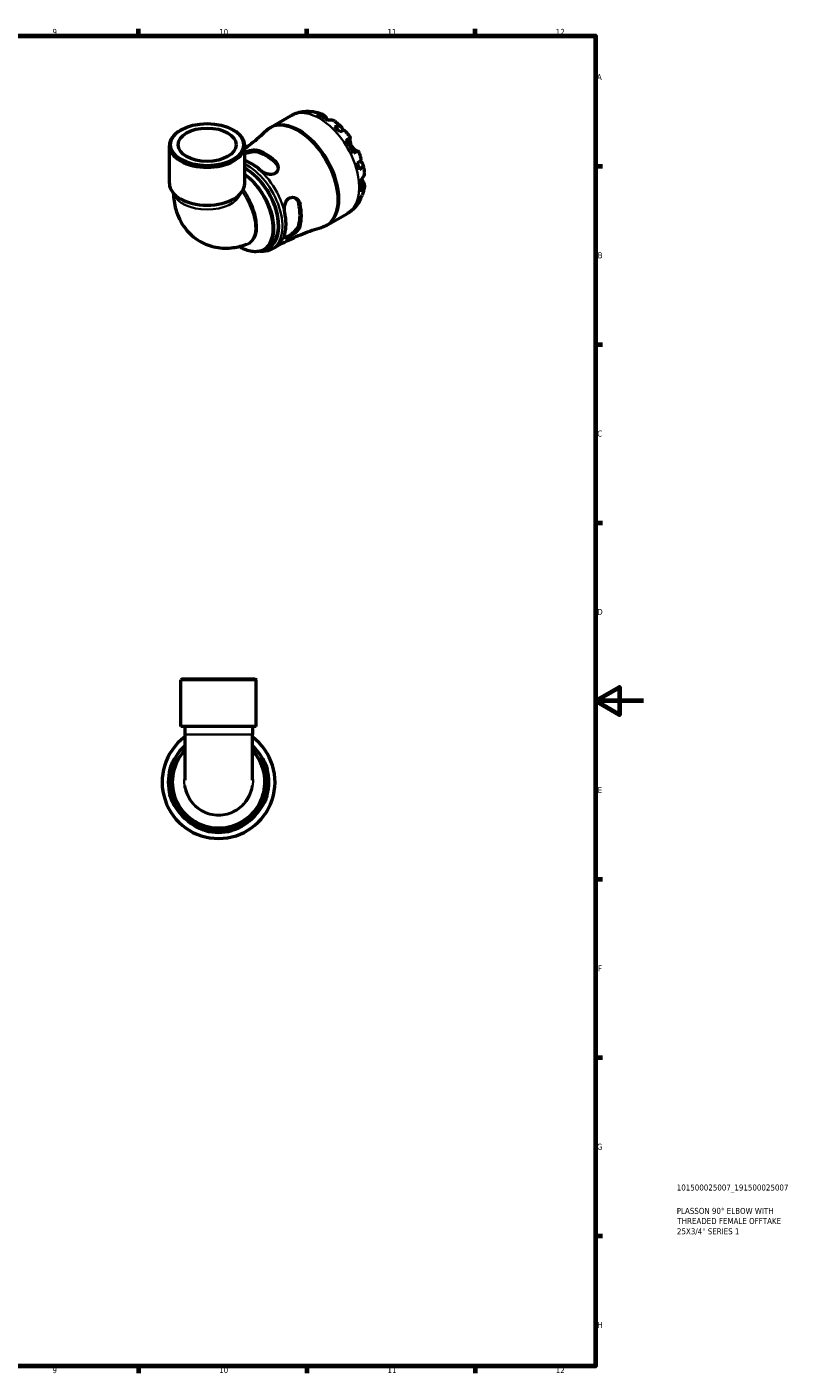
# Model space of a CAD drawing. Header units: millimetres. Extents: x 0 to 902, y 0 to 783.
# Tile 6 of 6: x 584 to 902, y 17 to 578. Entities that reach past the tile are written whole.
import ezdxf

# ---------------------------------------------------------------- set-up
doc = ezdxf.new("R2010")
doc.units = ezdxf.units.MM
for name, color, linetype, lineweight in [('Border (ISO)', 7, 'Continuous', 70), ('Title (ISO)', 7, 'Continuous', 50), ('Visible (ISO)', 7, 'Continuous', 50), ('Visible Narrow (ISO)', 7, 'Continuous', 35)]:
    doc.layers.add(name, color=color, linetype=linetype, lineweight=lineweight)
doc.styles.add('Note Text (ISO)', font='tahoma.ttf')

# ---------------------------------------------------------------- blocks, each defined once
blk = doc.blocks.new('Borders Default Border')
at = {"layer": 'Border (ISO)'}
for p, q in [((630.75, 574), (630.75, 576.9)), ((700.83, 574), (700.83, 576.9)), ((770.92, 574), (770.92, 576.9)), ((821, 519.75), (823.9, 519.75)), ((821, 445.5), (823.9, 445.5)), ((821, 371.25), (823.9, 371.25)), ((821, 222.75), (823.9, 222.75)), ((821, 148.5), (823.9, 148.5)), ((821, 74.25), (823.9, 74.25)), ((630.75, 20), (630.75, 17.1)), ((700.83, 20), (700.83, 17.1)), ((770.92, 20), (770.92, 17.1))]:
    blk.add_line(p, q, dxfattribs=at)
at = {"layer": 'Border (ISO)', "flags": 128}
for points in [[(20, 20), (20, 574), (821, 574), (821, 20), (20, 20)], [(841, 297), (821, 297), (831, 302.77), (831, 291.23), (821, 297)]]:
    blk.add_lwpolyline(points, dxfattribs=at)
at = {"layer": 'Border (ISO)', "color": 232, "true_color": 0xca0064, "char_height": 2.5, "attachment_point": 7, "style": 'Note Text (ISO)'}
for s, insert in [('9', (594.88, 574.35)), ('10', (664.29, 574.35)), ('11', (734.37, 574.4)), ('12', (804.46, 574.4)), ('A', (821.59, 555.62)), ('B', (821.89, 481.38)), ('C', (821.73, 407.08)), ('D', (821.73, 332.88)), ('E', (821.94, 258.63)), ('F', (822, 184.38)), ('G', (821.61, 110.08)), ('H', (821.74, 35.88)), ('9', (594.88, 17.05)), ('10', (664.29, 17.05)), ('11', (734.37, 17.1)), ('12', (804.46, 17.1))]:
    blk.add_mtext(s, dxfattribs=dict(at, insert=insert))
blk = doc.blocks.new('Title Blocks ISO')
at = {"layer": 'Title (ISO)', "color": 232, "true_color": 0xca0064, "style": 'Note Text (ISO)'}
for tag, p in [('PART_NUMBER_001', (33.84, 73.13)), ('DESCRIPTION_001', (33.84, 63.4)), ('DESCRIPTION_002', (34.09, 59.18)), ('DESCRIPTION_003', (33.91, 54.9))]:
    blk.add_attdef(tag, p, '', height=2.5, dxfattribs=at)

msp = doc.modelspace()

# ---------------------------------------------------------------- linework, layer by layer
at = {"layer": 'Visible (ISO)'}
for p, q in [((685.9297, 536.0073), (694.2871, 540.82)), ((648.4632, 534.8519), (648.1296, 534.6583)), ((670.0505, 534.8519), (670.3841, 534.6583)), ((643.5808, 512.4965), (643.5808, 528.2997)), ((674.9329, 512.4965), (674.9329, 528.2997)), ((709.3842, 495.2779), (717.7416, 500.0905)), ((683.2094, 485.0861), (684.9585, 486.0933)), ((686.3268, 485.2541), (687.6986, 486.0441)), ((648.8318, 306.2413), (648.3618, 305.7713)), ((679.7139, 305.7713), (648.3618, 305.7713)), ((648.3618, 286.4413), (648.3618, 305.7713)), ((648.8318, 306.2413), (679.2439, 306.2413)), ((679.2439, 306.2413), (679.7139, 305.7713)), ((679.7139, 286.4413), (679.7139, 305.7713)), ((679.7139, 286.4413), (648.3618, 286.4413)), ((649.9294, 286.4413), (649.9294, 283.1093)), ((678.1463, 286.4413), (678.1463, 283.1093)), ((649.9294, 283.1093), (649.9294, 264.0319)), ((678.1463, 264.0319), (678.1463, 283.1093))]:
    msp.add_line(p, q, dxfattribs=at)
for radius, start, end in [(23.5, 126.895639, 53.104361), (20.68, 133.017879, 46.982121), (20.9602, 164.787344, 195.212656), (20.6801, 164.576237, 195.423763), (20.6801, 344.576237, 15.423763), (20.9602, 344.787344, 15.212656), (20.6801, 254.576237, 285.423763), (20.9602, 254.787344, 285.212656)]:
    msp.add_arc((664.0379, 263.2413), radius, start, end, dxfattribs=at)
for centre, major_axis, ratio, start_param, end_param in [((707.128, 521.0966), (-11.6479, 20.2268), 0.57809312, 5.82476092, 5.96007895), ((707.128, 521.0966), (-11.6479, 20.2268), 0.57809312, 5.36435152, 5.63509019), ((659.2569, 528.2997), (-15.676, 0), 0.5758617, 5.50163969, 10.20632358), ((707.128, 521.0966), (-11.6479, 20.2268), 0.57809312, 5.03936276, 5.17468078), ((707.128, 521.0966), (-11.6479, 20.2268), 0.57809312, 4.57895335, 4.84969203), ((677.5077, 504.0394), (-10.32, 17.921), 0.57809312, 5.23052541, 5.6767169), ((683.6948, 507.6023), (10.4598, -18.1637), 0.57809312, 2.09261727, 2.62363913), ((683.6948, 507.6023), (10.0705, -17.4877), 0.57809312, 2.08208886, 2.63416754), ((675.3421, 502.7923), (9.6164, -16.6991), 0.57809312, 0, 2.38816476), ((707.128, 521.0966), (-11.6479, 20.2268), 0.57809312, 4.25396459, 4.38928262), ((659.2569, 512.4965), (-15.676, 0), 0.5758617, 0, 3.14159264), ((707.128, 521.0966), (-11.6479, 20.2268), 0.57809312, 3.79355519, 4.06429386), ((707.128, 521.0966), (11.6479, -20.2268), 0.57809312, 0.32697378, 0.4622918), ((677.5077, 504.0394), (-10.32, 17.921), 0.57809312, 3.65972908, 4.19811997), ((683.6948, 507.6023), (10.0705, -17.4877), 0.57809312, 0.51129253, 1.06337121), ((683.6948, 507.6023), (10.4598, -18.1637), 0.57809312, 0.52182094, 1.0528428)]:
    msp.add_ellipse(centre, major_axis=major_axis, ratio=ratio, start_param=start_param, end_param=end_param, dxfattribs=at)
for major_axis in [(15.206, 0), (12.0585, 0)]:
    msp.add_ellipse((659.2569, 528.684), major_axis=major_axis, ratio=0.5758617, dxfattribs=at)
for points, knots in [([(694.2871, 540.82), (694.7122, 541.0648), (695.1511, 541.2856), (696.0477, 541.6757), (696.5054, 541.8451), (697.4306, 542.1315), (697.8981, 542.2486), (698.8347, 542.4321), (699.3039, 542.4985), (700.2374, 542.5841), (700.7018, 542.6033), (701.1616, 542.601)], [5.499720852, 5.499720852, 5.499720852, 5.499720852, 5.564680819, 5.564680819, 5.629640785, 5.629640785, 5.694600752, 5.694600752, 5.759560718, 5.759560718, 5.824520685, 5.824520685, 5.824520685, 5.824520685]), ([(699.7956, 542.4147), (700.1898, 542.5262), (700.5945, 542.5854), (701.3526, 542.6114), (701.7752, 542.5778), (702.3365, 542.4578), (702.4799, 542.4203), (702.621, 542.3773)], [0.149402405, 0.149402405, 0.149402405, 0.149402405, 0.291249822, 0.291249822, 0.437065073, 0.437065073, 0.487412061, 0.487412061, 0.487412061, 0.487412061]), ([(703.8612, 542.3463), (703.5545, 542.4017), (703.2428, 542.4198), (702.6092, 542.3901), (702.2328, 542.3282), (701.8573, 542.2149)], [4.268962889, 4.268962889, 4.268962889, 4.268962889, 4.390783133, 4.390783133, 4.532630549, 4.532630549, 4.532630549, 4.532630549]), ([(703.8612, 542.3465), (704.106, 542.302), (704.3487, 542.252), (704.8296, 542.1422), (705.0679, 542.0822), (705.54, 541.9529), (705.7738, 541.8835), (706.237, 541.7359), (706.4664, 541.6577), (706.9208, 541.4929), (707.1459, 541.4064), (707.3687, 541.316)], [5.954836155, 5.954836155, 5.954836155, 5.954836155, 5.991309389, 5.991309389, 6.027782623, 6.027782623, 6.064255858, 6.064255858, 6.100729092, 6.100729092, 6.137202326, 6.137202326, 6.137202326, 6.137202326]), ([(704.9006, 541.287), (705.2556, 541.4068), (705.6022, 541.4795), (706.2266, 541.5386), (706.5601, 541.5274), (707.1825, 541.4022), (707.4714, 541.2882), (707.9583, 541.0023), (708.2008, 540.8035), (708.5602, 540.3839), (708.6938, 540.1854), (708.8054, 539.9773)], [0.149410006, 0.149410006, 0.149410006, 0.149410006, 0.290445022, 0.290445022, 0.436341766, 0.436341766, 0.582238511, 0.582238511, 0.729346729, 0.729346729, 0.835262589, 0.835262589, 0.835262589, 0.835262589]), ([(708.8054, 539.9773), (708.8861, 539.827), (708.9788, 539.6578), (709.1993, 539.267), (709.3278, 539.0452), (709.4795, 538.797), (709.4886, 538.7822), (709.4977, 538.7674)], [-0.507771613, -0.507771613, -0.507771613, -0.507771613, -0.427868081, -0.427868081, -0.340242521, -0.340242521, -0.334704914, -0.334704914, -0.334704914, -0.334704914]), ([(712.4211, 538.4116), (712.338, 538.4743), (712.2534, 538.5307), (711.9261, 538.7228), (711.6373, 538.8368), (711.0149, 538.9621), (710.6814, 538.9733), (710.057, 538.9142), (709.7104, 538.8415), (709.3554, 538.7216)], [4.094373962, 4.094373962, 4.094373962, 4.094373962, 4.145419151, 4.145419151, 4.291315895, 4.291315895, 4.43721264, 4.43721264, 4.578247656, 4.578247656, 4.578247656, 4.578247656]), ([(712.4213, 538.412), (712.6128, 538.2678), (712.8023, 538.121), (713.1778, 537.822), (713.3637, 537.6698), (713.7318, 537.3604), (713.914, 537.2031), (714.2748, 536.8836), (714.4533, 536.7214), (714.8067, 536.3922), (714.9816, 536.2253), (715.1546, 536.056)], [0.151816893, 0.151816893, 0.151816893, 0.151816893, 0.188462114, 0.188462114, 0.225107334, 0.225107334, 0.261752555, 0.261752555, 0.298397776, 0.298397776, 0.335042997, 0.335042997, 0.335042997, 0.335042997]), ([(683.7935, 534.4046), (682.8349, 533.487), (681.8401, 532.578), (679.7824, 530.7871), (678.7197, 529.9052), (676.7476, 528.3483), (675.8492, 527.6666), (674.9329, 526.9992)], [5.3585590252, 5.3585590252, 5.3585590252, 5.3585590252, 5.3867913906, 5.3867913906, 5.415023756, 5.415023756, 5.4377003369, 5.4377003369, 5.4377003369, 5.4377003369]), ([(683.7935, 534.4046), (683.922, 534.5276), (684.0535, 534.6476), (684.3223, 534.8816), (684.4596, 534.9955), (684.7398, 535.2166), (684.8826, 535.3239), (685.1733, 535.5315), (685.3213, 535.6318), (685.622, 535.8251), (685.7748, 535.9181), (685.9297, 536.0073)], [5.358559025, 5.358559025, 5.358559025, 5.358559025, 5.386791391, 5.386791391, 5.415023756, 5.415023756, 5.443256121, 5.443256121, 5.471488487, 5.471488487, 5.499720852, 5.499720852, 5.499720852, 5.499720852]), ([(712.3987, 536.1445), (712.7375, 536.2789), (713.0588, 536.3725), (713.62, 536.4799), (713.9099, 536.5012), (714.4284, 536.4533), (714.657, 536.3842), (715.0213, 536.1893), (715.1903, 536.0454), (715.4506, 535.6758), (715.5418, 535.4502), (715.642, 534.9974), (715.6644, 534.7342), (715.6522, 534.4437)], [0.149402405, 0.149402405, 0.149402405, 0.149402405, 0.291249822, 0.291249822, 0.437065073, 0.437065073, 0.582880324, 0.582880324, 0.729035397, 0.729035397, 0.875190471, 0.875190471, 1.011019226, 1.011019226, 1.011019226, 1.011019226]), ([(716.7241, 534.4011), (716.6712, 534.4605), (716.5973, 534.5014), (716.3905, 534.5557), (716.224, 534.5593), (715.8127, 534.4941), (715.5679, 534.4253), (715.0735, 534.2475), (714.7805, 534.124), (714.4604, 533.9698)], [3.992413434, 3.992413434, 3.992413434, 3.992413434, 4.099152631, 4.099152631, 4.244967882, 4.244967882, 4.390783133, 4.390783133, 4.532630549, 4.532630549, 4.532630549, 4.532630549]), ([(716.7244, 534.4013), (716.882, 534.2225), (717.0378, 534.0418), (717.3457, 533.6766), (717.4978, 533.4921), (717.7982, 533.1196), (717.9466, 532.9315), (718.2394, 532.5519), (718.3839, 532.3604), (718.669, 531.9741), (718.8095, 531.7793), (718.9481, 531.5829)], [0.449772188, 0.449772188, 0.449772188, 0.449772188, 0.485605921, 0.485605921, 0.521439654, 0.521439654, 0.557273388, 0.557273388, 0.593107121, 0.593107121, 0.628940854, 0.628940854, 0.628940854, 0.628940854]), ([(717.1167, 530.5353), (717.4199, 530.7097), (717.6889, 530.8642), (718.1296, 531.1171), (718.3388, 531.2371), (718.6654, 531.4238), (718.7828, 531.4907), (718.9234, 531.5701), (718.9589, 531.5896), (718.9351, 531.5742), (718.9002, 531.5533), (718.8453, 531.521)], [0.149410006, 0.149410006, 0.149410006, 0.149410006, 0.290445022, 0.290445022, 0.436341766, 0.436341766, 0.582238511, 0.582238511, 0.729346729, 0.729346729, 0.835262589, 0.835262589, 0.835262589, 0.835262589]), ([(718.8453, 531.521), (718.8253, 531.5092), (718.8062, 531.4898), (718.7601, 531.4185), (718.7352, 531.3544), (718.6953, 531.1822), (718.6806, 531.0739), (718.6643, 530.7688), (718.6696, 530.5573), (718.7291, 530.0122), (718.7964, 529.6689), (719.0236, 528.9376), (719.1871, 528.5562), (719.3953, 528.1957)], [-0.50766593, -0.50766593, -0.50766593, -0.50766593, -0.46718991, -0.46718991, -0.402002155, -0.402002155, -0.33506637, -0.33506637, -0.243004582, -0.243004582, -0.124888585, -0.124888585, 0, 0, 0, 0]), ([(719.3953, 528.1957), (719.5054, 528.0049), (719.6269, 527.8215), (719.8962, 527.4627), (720.0444, 527.2898), (720.4172, 526.9029), (720.6435, 526.7075), (721.0612, 526.3982), (721.2497, 526.2827), (721.5278, 526.1422), (721.6286, 526.1012), (721.7971, 526.0508), (721.8648, 526.0408), (721.9336, 526.0451), (721.9488, 526.0475), (721.9622, 526.0513)], [0, 0, 0, 0, 0.066081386, 0.066081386, 0.136674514, 0.136674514, 0.238734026, 0.238734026, 0.334577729, 0.334577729, 0.401578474, 0.401578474, 0.466853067, 0.466853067, 0.487987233, 0.487987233, 0.487987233, 0.487987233]), ([(674.9329, 525.465), (675.1994, 525.5885), (675.4751, 525.7061), (676.3144, 526.0315), (676.8868, 526.2101), (678.0189, 526.452), (678.5758, 526.5094), (679.3386, 526.4711), (679.5832, 526.4356), (679.8058, 526.3774)], [-0.630010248, -0.630010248, -0.630010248, -0.630010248, -0.53962463, -0.53962463, -0.35952093, -0.35952093, -0.171701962, -0.171701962, -0.073378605, -0.073378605, -0.073378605, -0.073378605]), ([(674.9329, 524.8807), (674.9648, 524.8944), (674.9967, 524.908), (675.5577, 525.1442), (676.1251, 525.3442), (677.2099, 525.6458), (677.8032, 525.7631), (678.9004, 525.8484), (679.4046, 525.8151), (679.8058, 525.7154)], [1.506849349, 1.506849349, 1.506849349, 1.506849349, 1.516920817, 1.516920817, 1.682757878, 1.682757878, 1.859666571, 1.859666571, 2.036575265, 2.036575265, 2.036575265, 2.036575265]), ([(687.5839, 521.8982), (687.6879, 521.8057), (687.7863, 521.7086), (688.1375, 521.3246), (688.348, 521.0121), (688.7413, 520.1956), (688.8628, 519.6735), (688.8677, 518.6627), (688.7585, 518.1753), (688.3549, 517.4026), (688.1059, 517.1023), (687.4981, 516.6426), (687.1573, 516.4811), (686.3552, 516.2722), (685.8971, 516.2436), (684.8687, 516.3317), (684.301, 516.4736), (683.165, 516.9053), (682.6016, 517.2037), (681.8465, 517.7221), (681.6112, 517.906), (681.3967, 518.0979)], [-1.51388871, -1.51388871, -1.51388871, -1.51388871, -1.46807207, -1.46807207, -1.34001381, -1.34001381, -1.15172155, -1.15172155, -0.9695924, -0.9695924, -0.82469696, -0.82469696, -0.69041417, -0.69041417, -0.54038864, -0.54038864, -0.36395407, -0.36395407, -0.17493064, -0.17493064, -0.08013007, -0.08013007, -0.08013007, -0.08013007]), ([(722.098, 526.1268), (722.0973, 526.1273), (722.0627, 526.1081), (721.9328, 526.0347), (721.8154, 525.9679), (721.4888, 525.7811), (721.2796, 525.6612), (720.8389, 525.4083), (720.5699, 525.2537), (720.2667, 525.0793)], [4.02068324, 4.02068324, 4.02068324, 4.02068324, 4.145419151, 4.145419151, 4.291315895, 4.291315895, 4.43721264, 4.43721264, 4.578247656, 4.578247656, 4.578247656, 4.578247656]), ([(721.9143, 521.0594), (722.2084, 521.2584), (722.4625, 521.4493), (722.865, 521.7865), (723.0477, 521.9627), (723.3114, 522.2837), (723.3923, 522.4283), (723.45, 522.6327), (723.452, 522.7165), (723.4273, 522.7912)], [0.149402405, 0.149402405, 0.149402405, 0.149402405, 0.291249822, 0.291249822, 0.437065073, 0.437065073, 0.582880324, 0.582880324, 0.690088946, 0.690088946, 0.690088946, 0.690088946]), ([(722.0981, 526.1269), (722.1989, 525.9087), (722.2974, 525.6895), (722.4895, 525.2494), (722.5831, 525.0284), (722.7655, 524.585), (722.8543, 524.3625), (723.0268, 523.9159), (723.1105, 523.6919), (723.2729, 523.2426), (723.3516, 523.0173), (723.4276, 522.7913)], [0.941869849, 0.941869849, 0.941869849, 0.941869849, 0.97770401, 0.97770401, 1.013538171, 1.013538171, 1.049372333, 1.049372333, 1.085206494, 1.085206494, 1.121040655, 1.121040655, 1.121040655, 1.121040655]), ([(722.9141, 521.841), (723.1802, 521.7048), (723.4033, 521.5509), (723.7483, 521.2362), (723.8974, 521.0456), (724.0857, 520.6381), (724.1251, 520.4211), (724.1104, 520.0105), (724.0552, 519.7792), (723.8359, 519.3088), (723.6718, 519.0697), (723.297, 518.6394), (723.0547, 518.4091), (722.7683, 518.1838)], [3.667458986, 3.667458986, 3.667458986, 3.667458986, 3.806842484, 3.806842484, 3.952997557, 3.952997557, 4.099152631, 4.099152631, 4.244967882, 4.244967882, 4.390783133, 4.390783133, 4.532630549, 4.532630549, 4.532630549, 4.532630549]), ([(687.5839, 521.2363), (687.9851, 520.8738), (688.3247, 520.4213), (688.712, 519.5722), (688.8122, 519.191), (688.8491, 518.8241)], [-0.685491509, -0.685491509, -0.685491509, -0.685491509, -0.508582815, -0.508582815, -0.376571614, -0.376571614, -0.376571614, -0.376571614]), ([(723.4815, 514.2545), (723.7634, 514.501), (724.0002, 514.7638), (724.3647, 515.273), (724.5225, 515.5664), (724.7265, 516.1657), (724.7729, 516.4716), (724.771, 516.8517), (724.7644, 516.955), (724.7513, 517.0601)], [0.149410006, 0.149410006, 0.149410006, 0.149410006, 0.290445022, 0.290445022, 0.436341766, 0.436341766, 0.582238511, 0.582238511, 0.634361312, 0.634361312, 0.634361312, 0.634361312]), ([(724.0762, 520.6049), (724.1364, 520.3704), (724.1937, 520.1355), (724.3022, 519.6649), (724.3535, 519.4292), (724.4501, 518.9571), (724.4953, 518.7207), (724.5795, 518.2472), (724.6184, 518.0102), (724.69, 517.5356), (724.7225, 517.298), (724.7518, 517.0602)], [1.235730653, 1.235730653, 1.235730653, 1.235730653, 1.272367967, 1.272367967, 1.30900528, 1.30900528, 1.345642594, 1.345642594, 1.382279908, 1.382279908, 1.418917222, 1.418917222, 1.418917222, 1.418917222]), ([(724.3088, 513.1249), (724.4326, 512.9249), (724.5373, 512.7108), (724.7198, 512.1918), (724.7701, 511.8835), (724.7729, 511.3211), (724.7265, 511.0151), (724.5225, 510.4158), (724.3647, 510.1225), (724.0002, 509.6133), (723.7634, 509.3505), (723.4815, 509.104)], [3.892395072, 3.892395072, 3.892395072, 3.892395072, 3.998310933, 3.998310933, 4.145419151, 4.145419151, 4.291315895, 4.291315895, 4.43721264, 4.43721264, 4.578247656, 4.578247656, 4.578247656, 4.578247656]), ([(723.5932, 514.3551), (723.6178, 514.3095), (723.6423, 514.2644), (723.7618, 514.0469), (723.8549, 513.8838), (724.0339, 513.5771), (724.1189, 513.4352), (724.2364, 513.2422), (724.2734, 513.1819), (724.3088, 513.1249)], [-1.845888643, -1.845888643, -1.845888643, -1.845888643, -1.829422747, -1.829422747, -1.765581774, -1.765581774, -1.70117883, -1.70117883, -1.669619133, -1.669619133, -1.669619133, -1.669619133]), ([(724.747, 511.2301), (724.7143, 510.9919), (724.6772, 510.7539), (724.5935, 510.2782), (724.547, 510.0405), (724.4442, 509.5658), (724.388, 509.3287), (724.265, 508.8554), (724.1984, 508.6192), (724.0544, 508.1479), (723.9769, 507.9129), (723.8938, 507.6786)], [1.716865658, 1.716865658, 1.716865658, 1.716865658, 1.753331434, 1.753331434, 1.789797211, 1.789797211, 1.826262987, 1.826262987, 1.862728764, 1.862728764, 1.89919454, 1.89919454, 1.89919454, 1.89919454]), ([(645.1721, 508.5337), (645.2582, 506.2911), (645.5797, 504.0071), (647.0266, 498.989), (648.3073, 496.2272), (651.8354, 491.7084), (653.8594, 489.8849), (658.2691, 487.2882), (660.5806, 486.4401), (665.3591, 485.5241), (667.8121, 485.5093), (672.0739, 486.0691), (673.9327, 486.5576), (675.6779, 487.1987)], [3.18500802, 3.18500802, 3.18500802, 3.18500802, 3.42007185, 3.42007185, 3.69855104, 3.69855104, 3.92331828, 3.92331828, 4.12631751, 4.12631751, 4.34536018, 4.34536018, 4.53398862, 4.53398862, 4.53398862, 4.53398862]), ([(691.6041, 500.4183), (691.5757, 500.5533), (691.5514, 500.6915), (691.471, 501.2496), (691.4463, 501.6873), (691.4746, 502.73), (691.5578, 503.3361), (691.8659, 504.4519), (692.0833, 504.9614), (692.6114, 505.753), (692.8931, 506.0526), (693.5275, 506.5013), (693.8681, 506.6484), (694.6444, 506.8055), (695.0742, 506.7848), (695.9543, 506.5479), (696.395, 506.308), (697.1698, 505.6386), (697.4976, 505.2022), (697.8449, 504.4352), (697.9361, 504.1552), (697.9966, 503.863)], [-1.50675698, -1.50675698, -1.50675698, -1.50675698, -1.46149555, -1.46149555, -1.32770331, -1.32770331, -1.14676156, -1.14676156, -0.97470672, -0.97470672, -0.83447156, -0.83447156, -0.69888057, -0.69888057, -0.53962463, -0.53962463, -0.35952093, -0.35952093, -0.17170196, -0.17170196, -0.0733786, -0.0733786, -0.0733786, -0.0733786]), ([(695.9582, 506.5039), (696.2605, 506.2871), (696.5434, 506.0072), (697.0878, 505.2432), (697.3104, 504.722), (697.4241, 504.1927)], [1.726638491, 1.726638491, 1.726638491, 1.726638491, 1.859666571, 1.859666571, 2.036575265, 2.036575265, 2.036575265, 2.036575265]), ([(722.7737, 505.2145), (722.5447, 504.8101), (722.2943, 504.4125), (721.7494, 503.6369), (721.4547, 503.259), (720.8214, 502.5303), (720.4828, 502.1797), (719.7641, 501.5136), (719.384, 501.1983), (718.5879, 500.6106), (718.1718, 500.3383), (717.7416, 500.0905)], [2.02941528, 2.02941528, 2.02941528, 2.02941528, 2.095157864, 2.095157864, 2.160900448, 2.160900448, 2.226643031, 2.226643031, 2.292385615, 2.292385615, 2.358128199, 2.358128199, 2.358128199, 2.358128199]), ([(723.3042, 506.5905), (723.2694, 506.4381), (723.2279, 506.2864), (723.0477, 505.7327), (722.865, 505.3509), (722.4625, 504.7089), (722.2084, 504.3889), (721.9143, 504.1041)], [4.191485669, 4.191485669, 4.191485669, 4.191485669, 4.244967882, 4.244967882, 4.390783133, 4.390783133, 4.532630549, 4.532630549, 4.532630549, 4.532630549]), ([(722.7683, 505.9961), (723.0547, 506.2636), (723.297, 506.5577), (723.6439, 507.095), (723.787, 507.3796), (723.8937, 507.6787)], [0.149402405, 0.149402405, 0.149402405, 0.149402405, 0.291249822, 0.291249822, 0.415593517, 0.415593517, 0.415593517, 0.415593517]), ([(687.6986, 486.0441), (688.9398, 486.7589), (690.1986, 487.4433), (692.74, 488.746), (694.0228, 489.3644), (696.6008, 490.5312), (697.8961, 491.0797), (700.4875, 492.1047), (701.7837, 492.5813), (704.3655, 493.462), (705.651, 493.8662), (706.9258, 494.2347)], [2.358128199, 2.358128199, 2.358128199, 2.358128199, 2.386360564, 2.386360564, 2.414592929, 2.414592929, 2.442825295, 2.442825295, 2.47105766, 2.47105766, 2.499290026, 2.499290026, 2.499290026, 2.499290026]), ([(697.9966, 494.87), (697.9683, 494.7661), (697.9333, 494.6604), (697.7759, 494.2541), (697.6103, 493.947), (697.099, 493.189), (696.707, 492.7413), (695.8329, 491.9061), (695.3557, 491.5181), (694.4837, 490.894), (694.0987, 490.6473), (693.3958, 490.2476), (693.0852, 490.0946), (692.5026, 489.8639), (692.2484, 489.8011), (691.81, 489.7965), (691.6489, 489.8783), (691.4546, 490.217), (691.4314, 490.4856), (691.5031, 491.0148), (691.5449, 491.2114), (691.6041, 491.4253)], [-1.51388871, -1.51388871, -1.51388871, -1.51388871, -1.46807207, -1.46807207, -1.34001381, -1.34001381, -1.15172155, -1.15172155, -0.9695924, -0.9695924, -0.82469696, -0.82469696, -0.69041417, -0.69041417, -0.54038864, -0.54038864, -0.36395407, -0.36395407, -0.17493064, -0.17493064, -0.08013007, -0.08013007, -0.08013007, -0.08013007]), ([(697.4241, 495.1997), (697.3104, 494.8013), (697.0878, 494.347), (696.4663, 493.4377), (696.0684, 492.982), (695.2651, 492.1928), (694.8082, 491.8015), (693.8933, 491.1087), (693.4363, 490.8065), (693.0455, 490.5814), (692.6546, 490.3563), (692.2877, 490.1841), (691.8253, 490.0492), (691.6797, 490.0293), (691.5594, 490.0363)], [-0.685491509, -0.685491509, -0.685491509, -0.685491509, -0.508582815, -0.508582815, -0.331674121, -0.331674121, -0.165837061, -0.165837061, 0, 0, 0, 0.165837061, 0.165837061, 0.262730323, 0.262730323, 0.262730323, 0.262730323]), ([(709.3842, 495.2779), (709.2293, 495.1887), (709.0722, 495.1032), (708.7541, 494.9401), (708.593, 494.8625), (708.2676, 494.7152), (708.1031, 494.6455), (707.7712, 494.5143), (707.6038, 494.4527), (707.2665, 494.3376), (707.0967, 494.2841), (706.9258, 494.2347)], [2.358128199, 2.358128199, 2.358128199, 2.358128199, 2.386360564, 2.386360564, 2.414592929, 2.414592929, 2.442825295, 2.442825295, 2.47105766, 2.47105766, 2.499290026, 2.499290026, 2.499290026, 2.499290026]), ([(683.2094, 485.0861), (682.5954, 484.7325), (681.928, 484.4722), (680.5221, 484.1473), (679.784, 484.0824), (678.268, 484.1403), (677.49, 484.2629), (675.9158, 484.6828), (675.1194, 484.9801), (673.7601, 485.6253), (673.1968, 485.9332), (672.6371, 486.2787)], [3.928939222, 3.928939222, 3.928939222, 3.928939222, 4.102963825, 4.102963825, 4.276988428, 4.276988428, 4.451013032, 4.451013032, 4.625037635, 4.625037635, 4.748280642, 4.748280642, 4.748280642, 4.748280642]), ([(686.3268, 485.2541), (685.2195, 484.6165), (683.9504, 484.267), (682.1017, 484.193), (681.586, 484.2138), (681.0631, 484.2742)], [2.358128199, 2.358128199, 2.358128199, 2.358128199, 2.652159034, 2.652159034, 2.762620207, 2.762620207, 2.762620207, 2.762620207]), ([(649.9321, 276.3644), (648.6613, 274.9976), (647.5868, 273.4481), (645.2639, 268.7448), (644.5842, 265.3162), (645.0295, 258.7132), (646.0786, 255.5415), (649.6725, 249.9536), (652.2883, 247.5929), (658.1957, 244.5984), (661.4353, 243.8785), (667.908, 244.0849), (671.1337, 245.0315), (676.6586, 248.3362), (678.9727, 250.6557), (682.2375, 256.1432), (683.1735, 259.3124), (683.4044, 265.4384), (682.8376, 268.3852), (680.7868, 273.0056), (679.5954, 274.8062), (678.1457, 276.3664)], [-7.03250771, -7.03250771, -7.03250771, -7.03250771, -6.74193861, -6.74193861, -6.21583502, -6.21583502, -5.7116351, -5.7116351, -5.18155833, -5.18155833, -4.68052442, -4.68052442, -4.17334943, -4.17334943, -3.67831617, -3.67831617, -3.17929281, -3.17929281, -2.72388652, -2.72388652, -2.39228684, -2.39228684, -2.39228684, -2.39228684]), ([(643.8122, 268.7413), (643.8522, 268.8883), (643.8942, 269.0348), (644.0611, 269.5872), (644.1979, 269.9824), (644.5547, 270.9049), (644.7825, 271.4033), (645.2019, 272.2269), (645.3933, 272.5561), (645.6504, 272.9614), (645.7315, 273.0726), (645.8019, 273.1366), (645.7963, 273.0995), (645.7052, 272.8804), (645.6119, 272.6852), (645.3458, 272.117), (645.1647, 271.7231), (644.7735, 270.7824), (644.5637, 270.2284), (644.2768, 269.3458), (644.1862, 269.0445), (644.1026, 268.7413)], [-1.51388871, -1.51388871, -1.51388871, -1.51388871, -1.46807207, -1.46807207, -1.34001381, -1.34001381, -1.15172155, -1.15172155, -0.9695924, -0.9695924, -0.82469696, -0.82469696, -0.69041417, -0.69041417, -0.54038864, -0.54038864, -0.36395407, -0.36395407, -0.17493064, -0.17493064, -0.08013007, -0.08013007, -0.08013007, -0.08013007]), ([(683.9732, 268.7413), (683.9332, 268.8864), (683.8915, 269.0312), (683.721, 269.6007), (683.5819, 270.0148), (683.244, 270.9337), (683.0425, 271.4157), (682.6887, 272.2111), (682.5361, 272.5292), (682.3464, 272.9364), (682.2951, 273.0534), (682.279, 273.1393), (682.3115, 273.1117), (682.462, 272.907), (682.5912, 272.7076), (682.9244, 272.1298), (683.1335, 271.7343), (683.5641, 270.7986), (683.7847, 270.2538), (684.083, 269.3681), (684.178, 269.056), (684.2636, 268.7413)], [-1.50675698, -1.50675698, -1.50675698, -1.50675698, -1.46149555, -1.46149555, -1.32770331, -1.32770331, -1.14676156, -1.14676156, -0.97470672, -0.97470672, -0.83447156, -0.83447156, -0.69888057, -0.69888057, -0.53962463, -0.53962463, -0.35952093, -0.35952093, -0.17170196, -0.17170196, -0.0733786, -0.0733786, -0.0733786, -0.0733786]), ([(644.1026, 257.7413), (644.1426, 257.5961), (644.1843, 257.4513), (644.3547, 256.8819), (644.4939, 256.4677), (644.8317, 255.5489), (645.0333, 255.0669), (645.3871, 254.2715), (645.5396, 253.9533), (645.7294, 253.5461), (645.7807, 253.4292), (645.7968, 253.3433), (645.7642, 253.3709), (645.6138, 253.5756), (645.4846, 253.775), (645.1514, 254.3528), (644.9423, 254.7482), (644.5117, 255.684), (644.291, 256.2288), (643.9928, 257.1145), (643.8978, 257.4266), (643.8122, 257.7413)], [-1.50675698, -1.50675698, -1.50675698, -1.50675698, -1.46149555, -1.46149555, -1.32770331, -1.32770331, -1.14676156, -1.14676156, -0.97470672, -0.97470672, -0.83447156, -0.83447156, -0.69888057, -0.69888057, -0.53962463, -0.53962463, -0.35952093, -0.35952093, -0.17170196, -0.17170196, -0.0733786, -0.0733786, -0.0733786, -0.0733786]), ([(684.2636, 257.7413), (684.2236, 257.5943), (684.1816, 257.4477), (684.0147, 256.8954), (683.8778, 256.5001), (683.521, 255.5777), (683.2933, 255.0793), (682.8739, 254.2556), (682.6825, 253.9265), (682.4254, 253.5212), (682.3443, 253.41), (682.2739, 253.346), (682.2794, 253.3831), (682.3706, 253.6022), (682.4639, 253.7974), (682.73, 254.3656), (682.9111, 254.7595), (683.3022, 255.7002), (683.5121, 256.2542), (683.7989, 257.1368), (683.8896, 257.4381), (683.9732, 257.7413)], [-1.51388871, -1.51388871, -1.51388871, -1.51388871, -1.46807207, -1.46807207, -1.34001381, -1.34001381, -1.15172155, -1.15172155, -0.9695924, -0.9695924, -0.82469696, -0.82469696, -0.69041417, -0.69041417, -0.54038864, -0.54038864, -0.36395407, -0.36395407, -0.17493064, -0.17493064, -0.08013007, -0.08013007, -0.08013007, -0.08013007]), ([(658.5379, 243.0156), (658.3909, 243.0556), (658.2443, 243.0976), (657.692, 243.2645), (657.2967, 243.4013), (656.3743, 243.7581), (655.8759, 243.9859), (655.0522, 244.4053), (654.7231, 244.5967), (654.3178, 244.8538), (654.2066, 244.9349), (654.1426, 245.0053), (654.1797, 244.9997), (654.3988, 244.9086), (654.594, 244.8153), (655.1622, 244.5492), (655.5561, 244.3681), (656.4968, 243.9769), (657.0508, 243.7671), (657.9334, 243.4802), (658.2347, 243.3896), (658.5379, 243.306)], [-1.51388871, -1.51388871, -1.51388871, -1.51388871, -1.46807207, -1.46807207, -1.34001381, -1.34001381, -1.15172155, -1.15172155, -0.9695924, -0.9695924, -0.82469696, -0.82469696, -0.69041417, -0.69041417, -0.54038864, -0.54038864, -0.36395407, -0.36395407, -0.17493064, -0.17493064, -0.08013007, -0.08013007, -0.08013007, -0.08013007]), ([(669.5379, 243.306), (669.683, 243.346), (669.8278, 243.3877), (670.3973, 243.5581), (670.8114, 243.6973), (671.7303, 244.0351), (672.2123, 244.2367), (673.0077, 244.5905), (673.3258, 244.7431), (673.733, 244.9328), (673.85, 244.9841), (673.9359, 245.0002), (673.9083, 244.9676), (673.7035, 244.8172), (673.5042, 244.688), (672.9264, 244.3548), (672.5309, 244.1457), (671.5952, 243.7151), (671.0504, 243.4944), (670.1647, 243.1962), (669.8526, 243.1012), (669.5379, 243.0156)], [-1.50675698, -1.50675698, -1.50675698, -1.50675698, -1.46149555, -1.46149555, -1.32770331, -1.32770331, -1.14676156, -1.14676156, -0.97470672, -0.97470672, -0.83447156, -0.83447156, -0.69888057, -0.69888057, -0.53962463, -0.53962463, -0.35952093, -0.35952093, -0.17170196, -0.17170196, -0.0733786, -0.0733786, -0.0733786, -0.0733786])]:
    msp.add_open_spline(points, degree=3, knots=knots, dxfattribs=at)
at = {"layer": 'Visible Narrow (ISO)'}
for p, q in [((708.8054, 539.9773), (708.1122, 539.5781)), ((718.8453, 531.521), (717.1215, 530.5283)), ((679.8058, 525.7154), (679.8058, 526.3774)), ((687.5839, 521.8982), (687.5839, 521.2363)), ((724.3088, 513.1249), (723.6045, 512.7193)), ((697.4241, 504.1927), (697.9966, 503.863)), ((697.9966, 494.87), (697.4241, 495.1997)), ((650.1031, 283.1093), (677.9726, 283.1093)), ((643.8267, 268.7413), (644.088, 268.7413)), ((683.9877, 268.7413), (684.2491, 268.7413)), ((644.088, 257.7413), (643.8267, 257.7413)), ((684.2491, 257.7413), (683.9877, 257.7413)), ((658.5379, 243.0301), (658.5379, 243.2914)), ((669.5379, 243.2914), (669.5379, 243.0301))]:
    msp.add_line(p, q, dxfattribs=at)
for radius, start, end in [(23.41, 141.355099, 38.644901), (19.74, 149.057754, 30.942246)]:
    msp.add_arc((664.0379, 263.2413), radius, start, end, dxfattribs=at)
for centre, major_axis, ratio, start_param, end_param in [((697.657, 515.6426), (11.7273, -20.3647), 0.57809312, 0, 3.14159265), ((706.0143, 520.4553), (-11.7273, 20.3647), 0.57809312, 3.14159265, 6.28318531), ((697.0096, 515.2698), (-11.6823, 20.2867), 0.57809312, 3.00043083, 6.42434713), ((677.3786, 503.9651), (10.32, -17.9209), 0.57809312, 0, 2.5261673), ((676.0068, 503.1751), (10.32, -17.9209), 0.57809312, 0, 2.43163332), ((675.3421, 502.7923), (9.8509, -17.1064), 0.57809312, 6.06035476, 8.6706347), ((659.2569, 509.7725), (14.1084, 0), 0.5758617, 3.32476903, 6.10000893)]:
    msp.add_ellipse(centre, major_axis=major_axis, ratio=ratio, start_param=start_param, end_param=end_param, dxfattribs=at)
for points, knots in [([(674.9328, 515.9939), (675.6444, 515.4697), (676.3472, 514.883), (678.874, 512.5177), (680.5857, 510.401), (683.4657, 505.7607), (684.6284, 503.2351), (686.2243, 498.1027), (686.6124, 495.502), (686.441, 490.6638), (685.7853, 488.4901), (683.5071, 485.386), (681.8948, 484.4487), (678.0475, 484.0063), (675.8022, 484.5381), (673.2365, 485.9211), (672.9368, 486.0944), (672.6375, 486.2792)], [1.70342354, 1.70342354, 1.70342354, 1.70342354, 1.86296731, 1.86296731, 2.29197084, 2.29197084, 2.72388652, 2.72388652, 3.17929281, 3.17929281, 3.67831617, 3.67831617, 4.17334943, 4.17334943, 4.68052442, 4.68052442, 4.74751585, 4.74751585, 4.74751585, 4.74751585]), ([(683.208, 485.0887), (684.0138, 485.5527), (684.7197, 486.1898), (686.4579, 488.5688), (687.1172, 490.7772), (687.2732, 495.6873), (686.8679, 498.3246), (685.2203, 503.5178), (684.0237, 506.0678), (681.0658, 510.7318), (679.3093, 512.8456), (676.616, 515.3089), (675.7777, 515.981), (674.933, 516.5682)], [-3.92893922, -3.92893922, -3.92893922, -3.92893922, -3.67831617, -3.67831617, -3.17929281, -3.17929281, -2.72388652, -2.72388652, -2.29197084, -2.29197084, -1.86296731, -1.86296731, -1.67643004, -1.67643004, -1.67643004, -1.67643004]), ([(673.8729, 509.2339), (674.2437, 508.6832), (674.6013, 508.114), (675.3577, 506.8442), (675.7503, 506.1379), (676.8048, 504.1), (677.4109, 502.7478), (678.5512, 499.644), (679.0068, 497.8928), (679.4418, 494.5134), (679.3976, 492.8971), (678.7255, 490.0433), (678.0564, 488.8441), (676.6908, 487.6769), (676.206, 487.3948), (675.6767, 487.2008)], [-2.68687555, -2.68687555, -2.68687555, -2.68687555, -2.55137818, -2.55137818, -2.38938261, -2.38938261, -2.08927975, -2.08927975, -1.69914603, -1.69914603, -1.2916785, -1.2916785, -0.85571376, -0.85571376, -0.65618554, -0.65618554, -0.65618554, -0.65618554]), ([(674.6867, 486.8571), (675.8318, 486.9309), (676.8546, 487.3323), (678.6428, 488.8579), (679.3353, 490.0882), (680.0467, 493.0156), (680.1072, 494.6736), (679.7041, 498.1378), (679.2642, 499.9323), (678.1599, 503.0976), (677.5725, 504.4715), (676.5536, 506.5213), (676.1747, 507.2277), (675.3344, 508.6792), (674.8694, 509.4208), (674.3798, 510.1194)], [0.48257764, 0.48257764, 0.48257764, 0.48257764, 0.85571376, 0.85571376, 1.2916785, 1.2916785, 1.69914603, 1.69914603, 2.08927975, 2.08927975, 2.38938261, 2.38938261, 2.55137818, 2.55137818, 2.73198349, 2.73198349, 2.73198349, 2.73198349]), ([(680.6786, 272.4579), (680.9478, 271.9678), (681.1954, 271.4659), (682.581, 268.3115), (683.1312, 265.4051), (682.8908, 259.3684), (681.9642, 256.2484), (678.7432, 250.8477), (676.4634, 248.5659), (671.0228, 245.3151), (667.8474, 244.3841), (661.4761, 244.1811), (658.2871, 244.8891), (652.4705, 247.8347), (649.8938, 250.1569), (646.349, 255.6561), (645.3112, 258.7783), (644.8591, 265.2843), (645.5192, 268.6658), (647.1151, 271.9305), (647.2529, 272.1959), (647.3968, 272.458)], [2.6356857, 2.6356857, 2.6356857, 2.6356857, 2.72388652, 2.72388652, 3.17929281, 3.17929281, 3.67831617, 3.67831617, 4.17334943, 4.17334943, 4.68052442, 4.68052442, 5.18155833, 5.18155833, 5.7116351, 5.7116351, 6.21583502, 6.21583502, 6.74193861, 6.74193861, 6.78910905, 6.78910905, 6.78910905, 6.78910905]), ([(649.6613, 264.3345), (649.6164, 262.2163), (650.0044, 260.0892), (651.7664, 255.8957), (653.2744, 253.8932), (657.2027, 250.7741), (659.6702, 249.7295), (664.6317, 249.0942), (667.1069, 249.413), (671.6023, 251.2236), (673.6146, 252.718), (676.5022, 256.2883), (677.4775, 258.277), (678.3044, 261.671), (678.4447, 263.0043), (678.4152, 264.3344)], [-1.55965199, -1.55965199, -1.55965199, -1.55965199, -1.13299599, -1.13299599, -0.64287613, -0.64287613, -0.12161269, -0.12161269, 0.36594116, 0.36594116, 0.85571376, 0.85571376, 1.2916785, 1.2916785, 1.55963855, 1.55963855, 1.55963855, 1.55963855]), ([(677.9795, 261.7877), (677.9125, 261.3378), (677.8249, 260.8912), (677.2113, 258.3865), (676.2536, 256.4369), (673.4216, 252.9374), (671.4496, 251.4732), (667.0447, 249.6992), (664.6197, 249.3869), (659.7586, 250.0093), (657.341, 251.0327), (653.4905, 254.0891), (652.0116, 256.0516), (650.6097, 259.3811), (650.2809, 260.572), (650.0993, 261.787)], [-1.38499823, -1.38499823, -1.38499823, -1.38499823, -1.2916785, -1.2916785, -0.85571376, -0.85571376, -0.36594116, -0.36594116, 0.12161269, 0.12161269, 0.64287613, 0.64287613, 1.13299599, 1.13299599, 1.38500181, 1.38500181, 1.38500181, 1.38500181])]:
    msp.add_open_spline(points, degree=3, knots=knots, dxfattribs=at)

# ---------------------------------------------------------------- block references
msp.add_blockref('Borders Default Border', (0, 0))
msp.add_blockref('Title Blocks ISO', (821, 20)).add_auto_attribs({'PART_NUMBER_001': '101500025007_191500025007', 'DESCRIPTION_001': 'PLASSON 90° ELBOW WITH', 'DESCRIPTION_002': 'THREADED FEMALE OFFTAKE', 'DESCRIPTION_003': '25X3/4" SERIES 1'})

doc.saveas('drawing.dxf')
